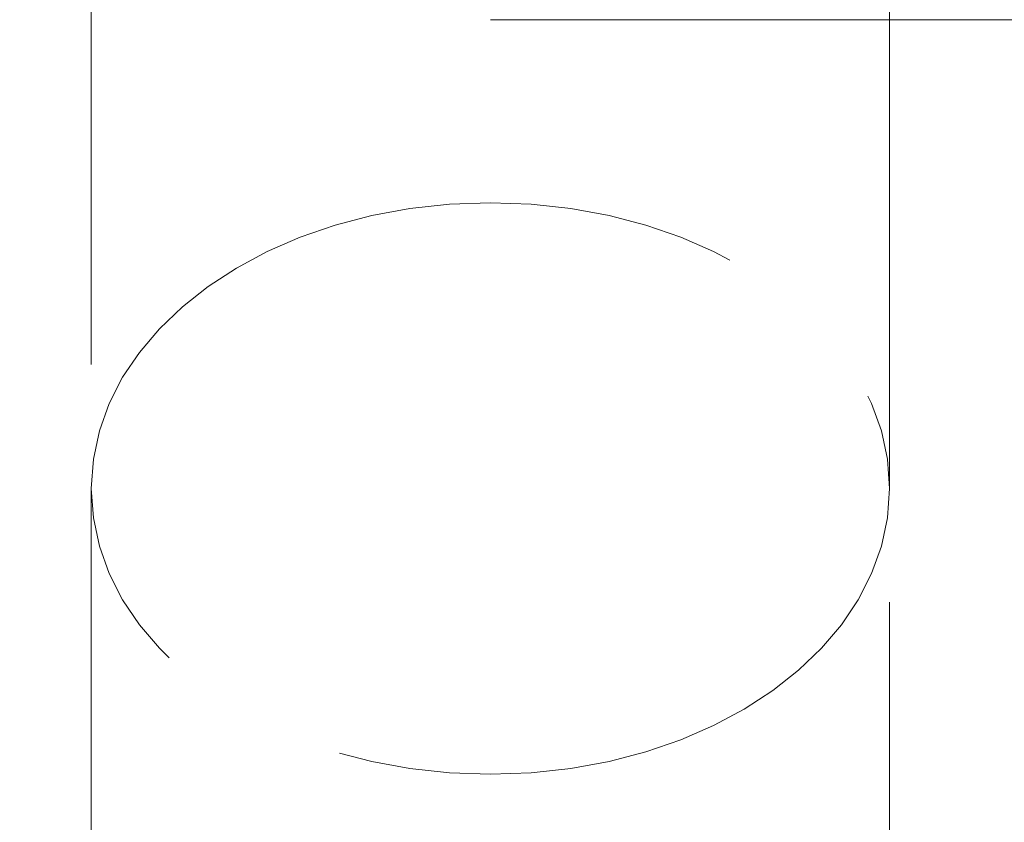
# Model space of a CAD drawing. Header units: millimetres. Extents: x 110 to 3135, y 110 to 2200.
# Tile 206 of 256: x 1438.65 to 1439.95, y 1551.16 to 1552.22. Entities that reach past the tile are written whole.
import ezdxf

# ---------------------------------------------------------------- set-up
doc = ezdxf.new("R2010")
doc.units = ezdxf.units.MM
doc.header["$LTSCALE"] = 11
doc.linetypes.add('DASHED', pattern=[0.2068, 0.1655, -0.0413])
for name, color, linetype, lineweight in [('Dimension (ISO)', 7, 'Continuous', 9), ('Hidden (ISO)', 7, 'DASHED', 9), ('Visible (ISO)', 7, 'Continuous', 18)]:
    doc.layers.add(name, color=color, linetype=linetype, lineweight=lineweight)
doc.styles.add('Note Text (ISO)', font='tahoma.ttf')
doc.dimstyles.new('Default (ISO)', dxfattribs={"dimscale": 11, "dimtxt": 2.5, "dimasz": 2.5, "dimexe": 1, "dimexo": 1, "dimgap": 0.762, "dimtad": 1, "dimrnd": 1e-08, "dimtxsty": 'Note Text (ISO)', "dimcen": 0.09, "dimdle": 10, "dimclrd": 256, "dimclre": 256, "dimclrt": 256, "dimazin": 2, "dimtfac": 1, "dimtmove": 0, "dimatfit": 3, "dimfxl": 0, "dimtolj": 1, "dimtzin": 0, "dimlwd": -1, "dimlwe": -1, "dimarcsym": 0})

# ---------------------------------------------------------------- blocks, each defined once
blk = doc.blocks.new('*D14')
at = {"layer": 'Defpoints', "color": 0}
for p in [(1363.1023, 1893.6836), (1363.1023, 1610.5322), (1996.5981, 1378.2584)]:
    blk.add_point(p, dxfattribs=at)
at = {"layer": 'Dimension (ISO)'}
for p, q in [((1363.1023, 1621.5322), (1363.1023, 1904.6836)), ((1996.5981, 1389.2584), (1996.5981, 1904.6836)), ((1969.0981, 1893.6836), (1390.6023, 1893.6836))]:
    blk.add_line(p, q, dxfattribs=at)
for points in [[(1390.6023, 1898.2669), (1390.6023, 1889.1002), (1363.1023, 1893.6836)], [(1969.0981, 1898.2669), (1969.0981, 1889.1002), (1996.5981, 1893.6836)]]:
    blk.add_solid(points, dxfattribs=at)
at = {"layer": 'Dimension (ISO)', "insert": (1655.1362, 1930.7106), "char_height": 27.5, "attachment_point": 1, "style": 'Note Text (ISO)'}
blk.add_mtext('\\A1; 320', dxfattribs=at)
blk = doc.blocks.new('*D15')
at = {"layer": 'Defpoints', "color": 0}
for p in [(1664.0898, 1812.1831), (1363.1023, 1610.5322), (1664.0898, 1397.5008)]:
    blk.add_point(p, dxfattribs=at)
at = {"layer": 'Dimension (ISO)'}
for p, q in [((1363.1023, 1621.5322), (1363.1023, 1823.1831)), ((1664.0898, 1408.5008), (1664.0898, 1823.1831)), ((1390.6023, 1812.1831), (1636.5898, 1812.1831))]:
    blk.add_line(p, q, dxfattribs=at)
for points in [[(1390.6023, 1816.7665), (1390.6023, 1807.5998), (1363.1023, 1812.1831)], [(1636.5898, 1816.7665), (1636.5898, 1807.5998), (1664.0898, 1812.1831)]]:
    blk.add_solid(points, dxfattribs=at)
at = {"layer": 'Dimension (ISO)', "insert": (1466.8485, 1849.1548), "char_height": 27.5, "attachment_point": 1, "style": 'Note Text (ISO)'}
blk.add_mtext('\\A1;164', dxfattribs=at)

msp = doc.modelspace()

# ---------------------------------------------------------------- linework, layer by layer
at = {"layer": 'Hidden (ISO)', "ltscale": 0.53932}
for p, q in [((1438.7472, 1552.7507), (1438.7472, 1551.6052)), ((1439.8006, 1551.6052), (1439.8006, 1552.7507))]:
    msp.add_line(p, q, dxfattribs=at)
at = {"layer": 'Hidden (ISO)', "ltscale": 1.096396}
msp.add_line((1439.2739, 1552.2239), (1443.3072, 1552.2239), dxfattribs=at)
at = {"layer": 'Hidden (ISO)', "ltscale": 1.653472}
for p, q in [((1438.7472, 1551.6052), (1438.7472, 1544.684)), ((1439.8006, 1544.684), (1439.8006, 1551.6052))]:
    msp.add_line(p, q, dxfattribs=at)
at = {"layer": 'Hidden (ISO)', "ltscale": 7.188023}
msp.add_arc((1339.5898, 1397.5008), 321.75, 0, 84.441265, dxfattribs=at)
at = {"layer": 'Hidden (ISO)', "ltscale": 0.57267}
msp.add_ellipse((1439.2739, 1551.6052), major_axis=(-0.5267, 0), ratio=0.715992, dxfattribs=at)
at = {"layer": 'Visible (ISO)'}
msp.add_arc((1339.5898, 1397.5008), 324.5, 0, 84.48852, dxfattribs=at)

# ---------------------------------------------------------------- dimensions: what is measured, and where the dimension line sits
at = {"layer": 'Dimension (ISO)'}
dim = msp.add_linear_dim(base=(1363.1023, 1893.6836), p1=(1996.5981, 1378.2584), p2=(1363.1023, 1610.5322), angle=180, text=' 320', dimstyle='Default (ISO)', override={"dimdec": 2, "dimlfac": 0.545455, "dimtp": 0, "dimtm": 0, "dimtdec": 2, "dimtofl": 0, "dimatfit": 1}, dxfattribs=at)
dim.commit()
dim.dimension.update_dxf_attribs({"geometry": '*D14', "text_midpoint": (1691.2519, 1893.6836), "dimtype": 160})
dim = msp.add_linear_dim(base=(1664.0898, 1812.1831), p1=(1363.1023, 1610.5322), p2=(1664.0898, 1397.5008), angle=180, dimstyle='Default (ISO)', override={"dimdec": 0, "dimlfac": 0.545455, "dimtp": 0, "dimtm": 0, "dimtdec": 0, "dimtofl": 0, "dimatfit": 1}, dxfattribs=at)
dim.commit()
dim.dimension.update_dxf_attribs({"geometry": '*D15', "text_midpoint": (1495.2627, 1812.1831), "dimtype": 160})

doc.saveas('drawing.dxf')
